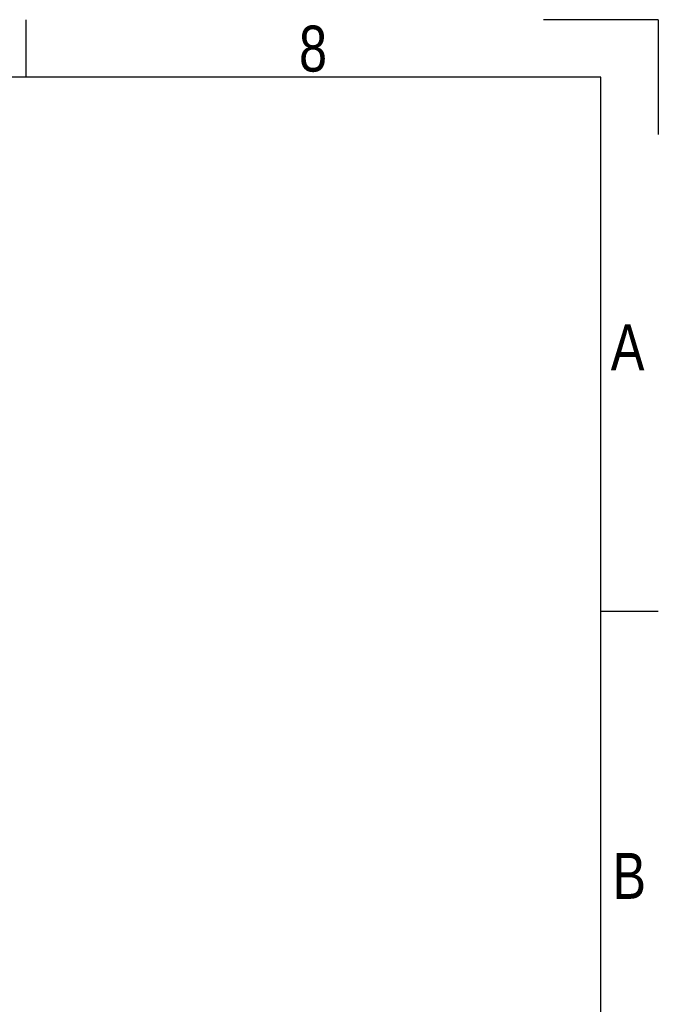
# Model space of a CAD drawing. Header units: millimetres. Extents: x 0 to 420, y 0 to 297.
# Tile 64 of 64: x 363 to 420, y 208 to 297. Entities that reach past the tile are written whole.
import ezdxf

# ---------------------------------------------------------------- set-up
doc = ezdxf.new("R2010")
doc.units = ezdxf.units.MM
doc.layers.add('CARTIGLIO', color=140, linetype='Continuous')
doc.styles.add('SLDTEXTSTYLE2', font='TXT', dxfattribs={"width": 0.821468})

msp = doc.modelspace()

# ---------------------------------------------------------------- linework, layer by layer
at = {"layer": 'CARTIGLIO', "linetype": 'Continuous'}
for p, q in [((363.0852, 291.8226), (363.0852, 296.9968)), ((420.0016, 296.9968), (409.6532, 296.9968)), ((420.0016, 296.9968), (420.0016, 286.6484)), ((414.8274, 291.8226), (5.1801, 291.8226)), ((414.8274, 5.171), (414.8274, 291.8226)), ((420.0016, 243.7024), (414.8274, 243.7024))]:
    msp.add_line(p, q, dxfattribs=at)

# ---------------------------------------------------------------- texts
at = {"layer": 'CARTIGLIO', "char_height": 4.1394, "attachment_point": 2, "style": 'SLDTEXTSTYLE2'}
for s, insert in [('8', (388.9127, 296.4629)), ('A', (417.2354, 269.5569)), ('B', (417.3813, 221.9541))]:
    msp.add_mtext(s, dxfattribs=dict(at, insert=insert))

doc.saveas('drawing.dxf')
